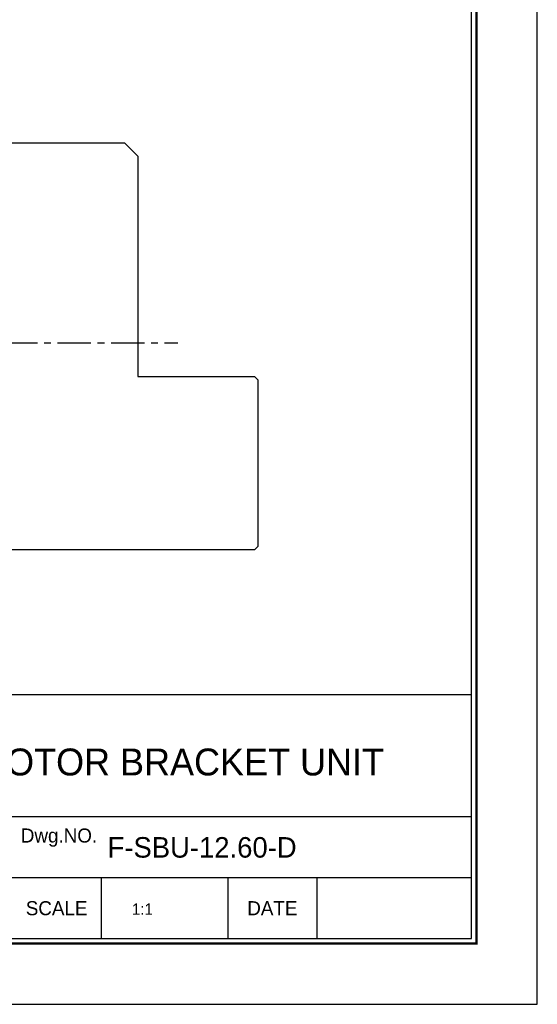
# Model space of a CAD drawing. Header units: millimetres. Extents: x 1656 to 2073, y 907 to 1202.
# Tile 2 of 3: x 1996 to 2073, y 907 to 1054. Entities that reach past the tile are written whole.
import ezdxf
from ezdxf.enums import TextEntityAlignment as Align

# ---------------------------------------------------------------- set-up
doc = ezdxf.new("R2010")
doc.units = ezdxf.units.MM
doc.linetypes.add('CENTER', pattern=[2, 1.25, -0.25, 0.25, -0.25])
for name, color, linetype in [('S1', 1, 'CENTER'), ('Z5', 7, 'Continuous'), ('Z7', 7, 'Continuous')]:
    doc.layers.add(name, color=color, linetype=linetype)

# ---------------------------------------------------------------- blocks, each defined once
blk = doc.blocks.new('란표제')
at = {"layer": 'Z7', "color": 0}
for p, q in [((297.0000000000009, 0), (297.0000000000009, 210)), ((0, 0), (297.0000000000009, 0))]:
    blk.add_line(p, q, dxfattribs=at)
at = {"layer": 'Z7'}
for p, q in [((290.0000000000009, 33), (160.0000000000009, 33)), ((290.0000000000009, 20), (186.0000000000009, 20)), ((290.0000000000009, 13.5), (241.0000000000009, 13.5)), ((250.5000000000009, 13.5), (250.5000000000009, 7)), ((264.0000000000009, 13.5), (264.0000000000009, 7)), ((273.5000000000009, 13.5), (273.5000000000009, 7))]:
    blk.add_line(p, q, dxfattribs=at)
at = {"layer": 'Z7', "const_width": 0.25}
blk.add_lwpolyline([(290.5000000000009, 6.5), (290.5000000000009, 203.5), (10, 203.5), (10, 6.5)], close=True, dxfattribs=at)
at = {"layer": 'Z7'}
blk.add_lwpolyline([(290.0000000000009, 7), (290.0000000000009, 203), (10.5, 203), (10.5, 7)], close=True, dxfattribs=at)
at = {"layer": 'Z5', "ltscale": 0.5}
for tag, p, height in [('TITLE', (237.1657184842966, 24.40589700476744), 2.5), ('도번', (251.1811757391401, 15.64243272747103), 2.5), ('SCALE', (253.7810780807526, 9.552501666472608), 1.2), ('DATE', (277.0199167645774, 9.511328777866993), 1.2)]:
    blk.add_attdef(tag, p, '', height=height, dxfattribs=at)
at = {"layer": 'Z7'}
for s, p in [('Dwg.NO.', (246.0000000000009, 18)), ('SCALE', (245.7500000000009, 10.25)), ('DATE', (268.7500000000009, 10.25))]:
    blk.add_text(s, height=1.5, dxfattribs=at).set_placement(p, align=Align.MIDDLE_CENTER)
for tag, p in [('필렛', (179.2500000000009, 10.89999999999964)), ('모따기', (179.2500000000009, 8.299999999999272))]:
    blk.add_attdef(tag, text='', height=1.15, dxfattribs=at).set_placement(p, align=Align.MIDDLE_LEFT)

msp = doc.modelspace()

# ---------------------------------------------------------------- linework, layer by layer
for p, q in [((1953.542896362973, 1035.861571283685), (2011.542896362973, 1035.861571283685)), ((2011.542896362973, 1035.861571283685), (2013.542896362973, 1033.861571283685)), ((2013.542896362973, 1033.861571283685), (2013.542896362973, 1000.861571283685)), ((2013.542896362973, 1000.861571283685), (2031.042896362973, 1000.861571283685)), ((2031.042896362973, 1000.861571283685), (2031.542896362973, 1000.361571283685)), ((2031.542896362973, 1000.361571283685), (2031.542896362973, 975.3615712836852)), ((2031.542896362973, 975.3615712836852), (2031.042896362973, 974.8615712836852)), ((2031.042896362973, 974.8615712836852), (1934.042896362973, 974.8615712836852))]:
    msp.add_line(p, q)
at = {"layer": 'S1', "ltscale": 4}
msp.add_line((1945.542896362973, 1005.861571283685), (2019.542896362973, 1005.861571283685), dxfattribs=at)

# ---------------------------------------------------------------- block references
at = {"ltscale": 5}
ref = msp.add_blockref('란표제', (1656.079379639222, 906.7659045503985), dxfattribs=dict(at, xscale=1.405157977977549, yscale=1.405157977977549, zscale=1.405157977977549))
ref.add_attrib('TITLE', 'MOTOR BRACKET UNIT', (1989.334681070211, 941.0600454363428), dxfattribs={"layer": 'Z5', "ltscale": 0.5, "height": 4.032})
ref.add_attrib('도번', 'F-SBU-12.60-D', (2009.028612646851, 928.7459936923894), dxfattribs={"layer": 'Z5', "ltscale": 0.5, "height": 3.073985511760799})
ref.add_attrib('SCALE', '1:1', (2012.68188616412, 920.1886784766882), dxfattribs={"layer": 'Z5', "ltscale": 0.5, "height": 1.686189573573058})

doc.saveas('drawing.dxf')
